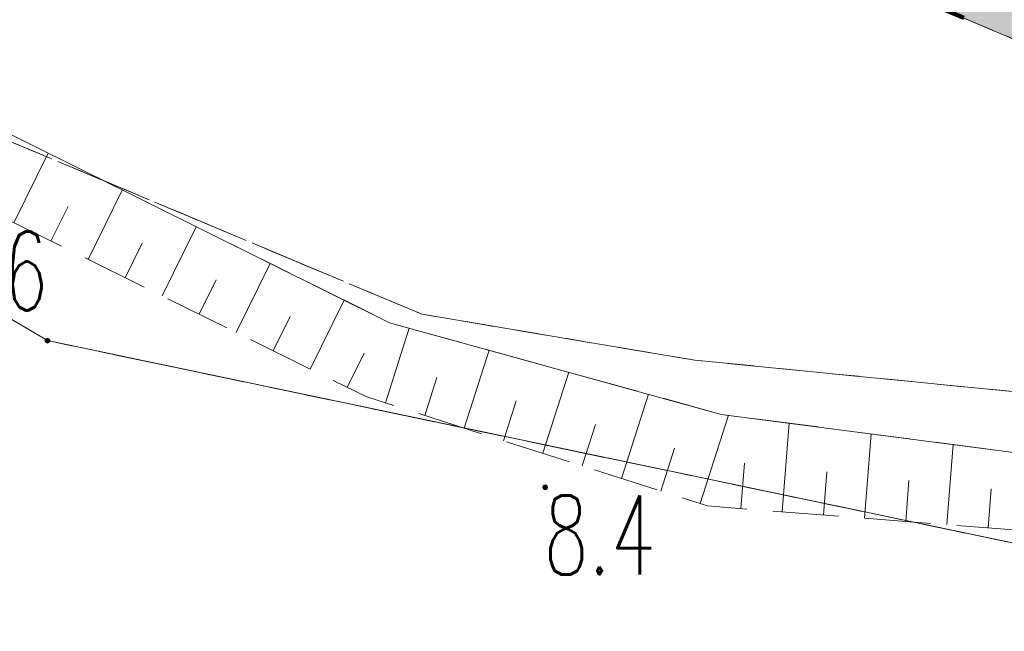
# Model space of a CAD drawing. Header units: millimetres. Extents: x -367306 to 168495, y -187323 to 82034.
# Tile 28 of 170: x -36666 to -17975, y -142883 to -131268. Entities that reach past the tile are written whole.
import ezdxf

# ---------------------------------------------------------------- set-up
doc = ezdxf.new("R2010")
doc.units = ezdxf.units.MM
doc.header["$MEASUREMENT"] = 0
for name, pattern in [('L_0_03', [1000, 500, -500]), ('L_0_05', [1750, 1250, -500]), ('L_0_06', [2000, 1500, -500]), ('Przerywana długa', [3900, 2500, -1400]), ('Przerywana gęsta', [900, 600, -300])]:
    doc.linetypes.add(name, pattern=pattern)
doc.layers.add('0_Nr_pióra__105', color=7, linetype='Continuous', lineweight=5, true_color=0xcae6ff)
doc.layers.add('sytuacja_Nr_pióra__65', color=7, linetype='Continuous', lineweight=13, true_color=0x80c2ff)
for name, color, linetype, lineweight in [('0_Nr_pióra__196', 1, 'Continuous', 100), ('Nowe_EGDE_Nr_pióra__8', 7, 'Continuous', 13), ('Nowe_EGDE_Nr_pióra__9', 7, 'Continuous', 13), ('Nowe_EGKK_Nr_pióra__8', 7, 'Continuous', 13), ('Nowe_EGKK_Nr_pióra__9', 7, 'Continuous', 13), ('Nowe_EGPG_Nr_pióra__7', 7, 'Continuous', 13), ('Nowe_EGPG_Nr_pióra__8', 7, 'Continuous', 13), ('Nowe_EGPG_Nr_pióra__9', 7, 'Continuous', 13), ('Nowe_EGUG_Nr_pióra__8', 7, 'Continuous', 13), ('Nowe_EGUG_Nr_pióra__9', 7, 'Continuous', 13), ('Nowe_OTRK_Nr_pióra__8', 7, 'Continuous', 13), ('Nowe_OTRK_Nr_pióra__9', 7, 'Continuous', 13), ('Nowe_OTRN_Nr_pióra__7', 7, 'Continuous', 13), ('Nowe_OTRN_Nr_pióra__8', 7, 'Continuous', 13), ('Nowe_OTRN_Nr_pióra__9', 7, 'Continuous', 13), ('Nowe_OTRN_O_Nr_pióra__8', 7, 'Continuous', 13), ('Nowe_OTWP_Nr_pióra__8', 7, 'Continuous', 13), ('Nowe_OTWP_Nr_pióra__9', 7, 'Continuous', 13), ('sytuacja_Nr_pióra__1', 7, 'Continuous', 13)]:
    doc.layers.add(name, color=color, linetype=linetype, lineweight=lineweight)
doc.styles.add('STYL_AUTOMATYCZNY_3', font='Simplex.shx')

msp = doc.modelspace()

# ---------------------------------------------------------------- hatches: boundary and pattern name
at = {"layer": '0_Nr_pióra__105', "linetype": 'Continuous', "lineweight": 0, "true_color": 0x505c66}
msp.add_hatch(color=251, dxfattribs=at).paths.add_polyline_path([(-6418.4, -128513), (-8323.4, -129283), (-10228.4, -130053), (-13738.4, -130763), (-17768.4, -130063), (-25756, -127302.8), (-34528.4, -123913), (-41388.4, -119963), (-47098.4, -116963), (-50111, -115999.3), (-42598.4, -121143), (-16648.4, -132123), (-1348.4, -129693), (1832.3, -134968.9), (2667.6, -134801.8), (3061.6, -134723), (3301.6, -133843), (8238.5, -128359.6), (8915.3, -127717.6), (11388.1, -125280.7), (12674.7, -124012.8), (13419.4, -123278.9), (14544.7, -122167.6), (15001.3, -121648.2), (16289.2, -120183.4), (19968.1, -115996.2), (23018, -111586.2), (24650.6, -109225.4), (25882.9, -106410.1), (28971.6, -99353.7), (29323.9, -98603), (20013.3, -95115.2), (20011.6, -95123), (18201.6, -100163), (16181.6, -103873), (10781.6, -111903), (6111.6, -118913), (1281.6, -122723)])
at = {"layer": 'Nowe_EGPG_Nr_pióra__7', "linetype": 'Continuous', "lineweight": 13}
msp.add_hatch(color=7, dxfattribs=at).paths.add_polyline_path([(-36138.4, -137408), (-36124.5, -137405.8), (-36111.9, -137399.4), (-36102, -137389.5), (-36095.6, -137376.9), (-36093.4, -137363), (-36095.6, -137349.1), (-36102, -137336.6), (-36111.9, -137326.6), (-36124.5, -137320.2), (-36138.4, -137318), (-36152.3, -137320.2), (-36164.8, -137326.6), (-36174.8, -137336.6), (-36181.2, -137349.1), (-36183.4, -137363), (-36181.2, -137376.9), (-36174.8, -137389.5), (-36164.8, -137399.4), (-36152.3, -137405.8)])
at = {"layer": 'Nowe_OTRN_Nr_pióra__7', "linetype": 'Continuous', "lineweight": 13}
msp.add_hatch(color=7, dxfattribs=at).paths.add_polyline_path([(-26735.6, -140149.4), (-26734.1, -140161), (-26729.6, -140171.9), (-26722.4, -140181.2), (-26713.1, -140188.4), (-26702.3, -140192.9), (-26690.6, -140194.4), (-26679, -140192.9), (-26668.1, -140188.4), (-26658.8, -140181.2), (-26651.6, -140171.9), (-26647.1, -140161), (-26645.6, -140149.4), (-26647.1, -140137.7), (-26651.6, -140126.9), (-26658.8, -140117.6), (-26668.1, -140110.4), (-26679, -140105.9), (-26690.6, -140104.4), (-26702.3, -140105.9), (-26713.1, -140110.4), (-26722.4, -140117.6), (-26729.6, -140126.9), (-26734.1, -140137.7)])
at = {"layer": 'sytuacja_Nr_pióra__65', "linetype": 'Continuous', "lineweight": 0, "true_color": 0x192633}
h = msp.add_hatch(color=179, dxfattribs=at)
h.paths.add_polyline_path([(-35518.4, -34473), (-67898.4, -84573), (-66138.4, -100353), (-58518.4, -110243), (-42598.4, -121143), (-16648.4, -132123), (-1348.4, -129693), (3325.5, -137445.8), (6501.6, -134653), (31321.6, -148073), (43551.6, -131243), (55981.6, -97123), (70921.6, -40873), (56311.6, -36173), (44331.6, -27593), (34641.9, -21548.3), (33406.4, -22351.9), (22129.7, -25856.9, 0.3125645), (16459.2, -35763.1, 0.0639815), (16561.6, -47403, -0.0641372), (20517.6, -68873.4, -0.1525468), (13695.5, -93630.2), (3435.8, -112923.9, -0.0818728), (1461.6, -115509.5), (-6521.8, -122921.4, -0.1451753), (-12306.4, -125248.3, -0.1061481), (-20698.4, -125033, -0.0211831), (-52070.1, -110031, -0.0156571), (-52613.6, -109720), (-56888.4, -107093), (-58193.1, -105873.8, -0.0772249), (-60088.2, -103457.7), (-61531.9, -100882.9, -0.0991166), (-62742.3, -97148), (-63291.3, -92429.4, -0.0773758), (-63172.5, -89355.1), (-62676, -86815.8, -0.093547), (-61301.5, -83370.5), (-34907, -41842.2, -0.0487492), (-33708.7, -40309.7), (-33683.4, -40283.1, -0.1375551), (-29041.8, -37523.5, -0.0442175), (-27588.1, -37267), (-16029.6, -36267.8, 0.1385926), (-10942.3, -34343.2), (-4215.8, -29365.2), (-2512.8, -27715.9, 0.2008798), (-1007.6, -25258.6), (-17808.4, -32663)])
h.paths.add_polyline_path([(33381.6, -100123), (34081.6, -98183), (16701.6, -91693), (16011.6, -93623)], flags=0)

# ---------------------------------------------------------------- linework, layer by layer
at = {"layer": '0_Nr_pióra__196', "color": 1, "linetype": 'Przerywana długa', "lineweight": 100}
msp.add_lwpolyline([(55981.6, -97123), (70921.6, -40873), (56311.6, -36173), (44331.6, -27593), (15671.6, -9583), (6061.6, -22143), (-17808.4, -32663), (-35518.4, -34473), (-67898.4, -84573), (-66138.4, -100353), (-58518.4, -110243), (-42598.4, -121143), (-16648.4, -132123), (-1348.4, -129693), (3325.5, -137445.8), (6501.6, -134653), (31321.6, -148073), (43551.6, -131243)], close=True, dxfattribs=at)
at = {"layer": 'Nowe_EGDE_Nr_pióra__8', "color": 7, "linetype": 'Continuous', "lineweight": 13}
msp.add_line((-36138.4, -137363), (-36138.3, -137363), dxfattribs=at)
msp.add_line((-36138.4, -137363), (-36138.3, -137363), dxfattribs=at)
at = {"layer": 'Nowe_EGDE_Nr_pióra__9', "color": 7, "linetype": 'Continuous', "lineweight": 13, "flags": 128}
for points in [[(-32248.4, -2403), (-37968.4, -18833), (-52388.4, -43803), (-56478.4, -49323), (-64648.4, -60323), (-72848.4, -73393), (-78498.4, -88293), (-79228.4, -100953), (-73598.4, -112563), (-60298.4, -123133), (-36138.4, -137363), (-13438.4, -142123), (-1728.4, -140123), (3311.6, -137403), (-1348.4, -129693), (-16648.4, -132123), (-42598.4, -121143), (-58518.4, -110243), (-66138.4, -100353), (-67898.4, -84573), (-35518.4, -34473), (-22298.4, -1863)], [(-36138.4, -137363), (-60298.4, -123133)], [(-13438.4, -142123), (-36138.4, -137363)]]:
    msp.add_lwpolyline(points, dxfattribs=at)
msp.add_lwpolyline([(55981.6, -97123), (70921.6, -40873), (56311.6, -36173), (44331.6, -27593), (15671.6, -9583), (6061.6, -22143), (-17808.4, -32663), (-35518.4, -34473), (-67898.4, -84573), (-66138.4, -100353), (-58518.4, -110243), (-42598.4, -121143), (-16648.4, -132123), (-1348.4, -129693), (3311.6, -137403), (6501.6, -134653), (31321.6, -148073), (43551.6, -131243)], close=True, dxfattribs=at)
at = {"layer": 'Nowe_EGKK_Nr_pióra__8', "color": 7, "linetype": 'Continuous', "lineweight": 13}
for p, q in [((-29028.4, -136863), (-29028.3, -136863)), ((-29028.4, -136863), (-29028.3, -136863)), ((-36138.4, -137363), (-36138.3, -137363)), ((-36138.4, -137363), (-36138.3, -137363)), ((-23848.4, -137733), (-23848.3, -137733)), ((-23848.4, -137733), (-23848.3, -137733))]:
    msp.add_line(p, q, dxfattribs=at)
at = {"layer": 'Nowe_EGKK_Nr_pióra__9', "color": 7, "linetype": 'L_0_06', "lineweight": 13, "flags": 128}
for points in [[(-65928.4, -86443), (-46598.4, -55193), (-32708.1, -34185.8), (-25888.4, -18613), (-19538.4, -3963), (-15289, 2905.3), (-7768.4, 34407), (-6478.4, 39617), (-9198.5, 39673.5), (-11138.4, 31577), (-9490.8, 31378.4), (-12278.4, 26477), (-12397.1, 25976.7), (-13078.4, 26127), (-24358.4, -3553), (-29788.4, -3963), (-32958.4, -14253), (-43448.4, -33613), (-62598.4, -63213), (-70068.4, -74873), (-73378.4, -83263), (-74808.4, -87963), (-76058.4, -92933), (-76488.4, -97643), (-76148.4, -99903), (-74478.4, -105063), (-71748.4, -109473), (-68778.4, -112643), (-63278.4, -117253), (-36888.4, -133563), (-29028.4, -136863), (-23848.4, -137733), (-15768.4, -138533), (-6768.4, -139353), (-3598.4, -138483), (-438.4, -136613), (1879.8, -135034.1), (3281.6, -133823), (12911.6, -125533), (23321.6, -113373), (29441.6, -101683), (31601.6, -96903), (39431.6, -73863), (55391.6, -79203), (56561.6, -81483), (58691.6, -82183), (59421.6, -76943), (62241.6, -69543), (68811.6, -45163), (66821.6, -44573), (60191.6, -64873), (57641.6, -74443), (41611.6, -68353), (55048, -35268), (61231.6, -20173), (54061.6, -15833), (47506.2, -29866.6), (46621.6, -31733), (42301.6, -37993), (38441.6, -36363), (31721.6, -45713), (29651.6, -50493), (32131.6, -55673), (28631.6, -68213), (23091.6, -85543), (18891.6, -95613), (19151.6, -99663), (15641.6, -105623), (7471.6, -118773), (-568.4, -125543), (-4988.4, -128413), (-15438.4, -130493), (-41388.4, -119513), (-56468.4, -109643), (-64298.4, -99413)], [(3311.6, -137403), (-1728.4, -140123), (-13438.4, -142123), (-36138.4, -137363), (-60298.4, -123133), (-73598.4, -112563), (-79228.4, -100953), (-96338.4, -103863), (-90368.4, -119183), (-84588.4, -129593), (-76648.4, -138893), (-69718.4, -143433), (-65688.4, -144503), (-64458.4, -146783), (-60688.4, -152263), (-54658.4, -156013), (-45058.4, -161173), (-14498.4, -168703), (2961.6, -169593), (19561.6, -164263)]]:
    msp.add_lwpolyline(points, close=True, dxfattribs=at)
for points in [[(-60298.4, -123133), (-36138.4, -137363)], [(-29028.4, -136863), (-36888.4, -133563)], [(-23848.4, -137733), (-29028.4, -136863)], [(-36138.4, -137363), (-13438.4, -142123)], [(-15768.4, -138533), (-23848.4, -137733)]]:
    msp.add_lwpolyline(points, dxfattribs=at)
at = {"layer": 'Nowe_EGPG_Nr_pióra__8', "color": 7, "linetype": 'Continuous', "lineweight": 13}
for p, q in [((-36183.4, -137363), (-36183.3, -137363)), ((-36181.2, -137349.1), (-36181.1, -137349.1)), ((-36181.2, -137376.9), (-36181.1, -137376.9)), ((-36174.8, -137336.6), (-36174.7, -137336.6)), ((-36164.8, -137326.6), (-36164.8, -137326.6)), ((-36152.3, -137320.2), (-36152.2, -137320.2)), ((-36138.4, -137318), (-36138.3, -137318)), ((-36124.5, -137320.2), (-36124.4, -137320.2)), ((-36111.9, -137326.6), (-36111.9, -137326.6)), ((-36102, -137336.6), (-36101.9, -137336.6)), ((-36095.6, -137349.1), (-36095.5, -137349.1)), ((-36095.6, -137376.9), (-36095.5, -137376.9)), ((-36093.4, -137363), (-36093.3, -137363)), ((-36174.8, -137389.5), (-36174.7, -137389.5)), ((-36164.8, -137399.4), (-36164.8, -137399.4)), ((-36152.3, -137405.8), (-36152.2, -137405.8)), ((-36138.4, -137408), (-36138.3, -137408)), ((-36124.5, -137405.8), (-36124.4, -137405.8)), ((-36111.9, -137399.4), (-36111.9, -137399.4)), ((-36102, -137389.5), (-36101.9, -137389.5))]:
    msp.add_line(p, q, dxfattribs=at)
at = {"layer": 'Nowe_EGPG_Nr_pióra__9', "color": 7, "linetype": 'Continuous', "lineweight": 13, "flags": 128}
msp.add_lwpolyline([(-36138.4, -137408), (-36124.5, -137405.8), (-36111.9, -137399.4), (-36102, -137389.5), (-36095.6, -137376.9), (-36093.4, -137363), (-36095.6, -137349.1), (-36102, -137336.6), (-36111.9, -137326.6), (-36124.5, -137320.2), (-36138.4, -137318), (-36152.3, -137320.2), (-36164.8, -137326.6), (-36174.8, -137336.6), (-36181.2, -137349.1), (-36183.4, -137363), (-36181.2, -137376.9), (-36174.8, -137389.5), (-36164.8, -137399.4), (-36152.3, -137405.8)], close=True, dxfattribs=at)
at = {"layer": 'Nowe_EGUG_Nr_pióra__8', "color": 7, "linetype": 'Continuous', "lineweight": 13}
for p, q in [((-29028.4, -136863), (-29028.3, -136863)), ((-29028.4, -136863), (-29028.3, -136863)), ((-36138.4, -137363), (-36138.3, -137363)), ((-36138.4, -137363), (-36138.3, -137363)), ((-23848.4, -137733), (-23848.3, -137733)), ((-23848.4, -137733), (-23848.3, -137733))]:
    msp.add_line(p, q, dxfattribs=at)
at = {"layer": 'Nowe_EGUG_Nr_pióra__9', "color": 7, "linetype": 'L_0_03', "lineweight": 13, "flags": 128}
for points in [[(-65928.4, -86443), (-46598.4, -55193), (-32708.1, -34185.8), (-25888.4, -18613), (-19538.4, -3963), (-15289, 2905.3), (-7768.4, 34407), (-6478.4, 39617), (-9198.5, 39673.5), (-11138.4, 31577), (-9490.8, 31378.4), (-12278.4, 26477), (-12397.1, 25976.7), (-13078.4, 26127), (-24358.4, -3553), (-29788.4, -3963), (-32958.4, -14253), (-43448.4, -33613), (-62598.4, -63213), (-70068.4, -74873), (-73378.4, -83263), (-74808.4, -87963), (-76058.4, -92933), (-76488.4, -97643), (-76148.4, -99903), (-74478.4, -105063), (-71748.4, -109473), (-68778.4, -112643), (-63278.4, -117253), (-36888.4, -133563), (-29028.4, -136863), (-23848.4, -137733), (-15768.4, -138533), (-6768.4, -139353), (-3598.4, -138483), (-438.4, -136613), (1879.8, -135034.1), (3281.6, -133823), (12911.6, -125533), (23321.6, -113373), (29441.6, -101683), (31601.6, -96903), (39431.6, -73863), (55391.6, -79203), (56561.6, -81483), (58691.6, -82183), (59421.6, -76943), (62241.6, -69543), (68811.6, -45163), (66821.6, -44573), (60191.6, -64873), (57641.6, -74443), (41611.6, -68353), (55048, -35268), (61231.6, -20173), (54061.6, -15833), (47506.2, -29866.6), (46621.6, -31733), (42301.6, -37993), (38441.6, -36363), (31721.6, -45713), (29651.6, -50493), (32131.6, -55673), (28631.6, -68213), (23091.6, -85543), (18891.6, -95613), (19151.6, -99663), (15641.6, -105623), (7471.6, -118773), (-568.4, -125543), (-4988.4, -128413), (-15438.4, -130493), (-41388.4, -119513), (-56468.4, -109643), (-64298.4, -99413)], [(3311.6, -137403), (-1728.4, -140123), (-13438.4, -142123), (-36138.4, -137363), (-60298.4, -123133), (-73598.4, -112563), (-79228.4, -100953), (-96338.4, -103863), (-90368.4, -119183), (-84588.4, -129593), (-76648.4, -138893), (-69718.4, -143433), (-65688.4, -144503), (-64458.4, -146783), (-60688.4, -152263), (-54658.4, -156013), (-45058.4, -161173), (-14498.4, -168703), (2961.6, -169593), (19561.6, -164263)]]:
    msp.add_lwpolyline(points, close=True, dxfattribs=at)
for points in [[(-60298.4, -123133), (-36138.4, -137363)], [(-29028.4, -136863), (-36888.4, -133563)], [(-23848.4, -137733), (-29028.4, -136863)], [(-36138.4, -137363), (-13438.4, -142123)], [(-15768.4, -138533), (-23848.4, -137733)]]:
    msp.add_lwpolyline(points, dxfattribs=at)
at = {"layer": 'Nowe_OTRK_Nr_pióra__8', "color": 7, "linetype": 'Continuous', "lineweight": 13}
for p, q in [((-36122.9, -133804.4), (-36122.9, -133804.4)), ((-34718.5, -134502.6), (-34718.5, -134502.6)), ((-35746.5, -134813.3), (-35746.5, -134813.3)), ((-33314.2, -135200.7), (-33314.1, -135200.7)), ((-36072.4, -135473.1), (-36072.3, -135473.1)), ((-34341.3, -135509.6), (-34341.2, -135509.6)), ((-35369.3, -135820.3), (-35369.2, -135820.3)), ((-31909.8, -135898.8), (-31909.8, -135898.8)), ((-34666.2, -136167.5), (-34666.1, -136167.5)), ((-32936, -136205.8), (-32935.9, -136205.8)), ((-33963.1, -136514.7), (-33963, -136514.7)), ((-30505.5, -136596.9), (-30505.4, -136596.9)), ((-33260, -136861.9), (-33259.9, -136861.9)), ((-31530.7, -136902.1), (-31530.7, -136902.1)), ((-29648.4, -137023), (-29648.3, -137023)), ((-29269.7, -137127.6), (-29269.7, -137127.6)), ((-32556.9, -137209.1), (-32556.8, -137209.1)), ((-31853.8, -137556.3), (-31853.7, -137556.3)), ((-27756.8, -137545.5), (-27756.8, -137545.5)), ((-30125.4, -137598.4), (-30125.4, -137598.4)), ((-31150.7, -137903.5), (-31150.6, -137903.5)), ((-28745, -138061), (-28745, -138061)), ((-26243.9, -137963.3), (-26243.8, -137963.3)), ((-30447.6, -138250.7), (-30447.5, -138250.7)), ((-30078.4, -138433), (-30078.3, -138433)), ((-24730.9, -138381.2), (-24730.9, -138381.2)), ((-29723.7, -138546.5), (-29723.6, -138546.5)), ((-27241.7, -138508.9), (-27241.7, -138508.9)), ((-28976.8, -138785.4), (-28976.8, -138785.4)), ((-23348.4, -138763), (-23348.3, -138763)), ((-23212.2, -138780.8), (-23212.1, -138780.8)), ((-28230, -139024.4), (-28229.9, -139024.4)), ((-25738.4, -138956.7), (-25738.3, -138956.7)), ((-22060.8, -138931), (-22060.7, -138931)), ((-20503.5, -139134.1), (-20503.5, -139134.1)), ((-27483.1, -139263.3), (-27483.1, -139263.3)), ((-24235.1, -139404.6), (-24235, -139404.6)), ((-18946.3, -139337.2), (-18946.2, -139337.2)), ((-26736.3, -139502.3), (-26736.2, -139502.3)), ((-25989.4, -139741.2), (-25989.3, -139741.2)), ((-22906.5, -139690.9), (-22906.4, -139690.9)), ((-25242.5, -139980.2), (-25242.5, -139980.2)), ((-21346.1, -139853.4), (-21346, -139853.4)), ((-19785.7, -140015.8), (-19785.6, -140015.8)), ((-18225.3, -140178.3), (-18225.2, -140178.3)), ((-24495.7, -140219.1), (-24495.6, -140219.1)), ((-23748.8, -140458.1), (-23748.8, -140458.1)), ((-23608.4, -140503), (-23608.3, -140503)), ((-22973.6, -140552.5), (-22973.5, -140552.5)), ((-22191.8, -140613.4), (-22191.8, -140613.4)), ((-21410, -140674.3), (-21410, -140674.3)), ((-20628.2, -140735.2), (-20628.2, -140735.2)), ((-19846.5, -140796.1), (-19846.4, -140796.1)), ((-19064.7, -140856.9), (-19064.6, -140856.9)), ((-18282.9, -140917.8), (-18282.8, -140917.8))]:
    msp.add_line(p, q, dxfattribs=at)
at = {"layer": 'Nowe_OTRK_Nr_pióra__9', "color": 7, "linetype": 'L_0_05', "lineweight": 13, "flags": 128}
msp.add_lwpolyline([(-60418.4, -57243), (-64448.4, -61163), (-70038.4, -70403), (-72908.4, -76233), (-77228.4, -88903), (-77898.4, -95093), (-77008.4, -103883), (-75188.4, -108483), (-71818.4, -112263), (-65988.4, -117853), (-61458.4, -121513), (-56418.4, -124793), (-47228.4, -129903), (-40588.4, -133243), (-30078.4, -138433), (-23608.4, -140503), (-14108.4, -141243), (-6288.4, -140963), (-3098.4, -140303), (121.6, -138413), (2401.6, -136703), (4951.6, -134603), (14459.1, -126168.4), (24075.4, -113943.7), (26472.9, -109925.5), (31386.9, -99376.6), (29323.2, -98604.3), (24650.6, -109225.4), (19960.7, -116004.7), (16778.8, -119626.3), (14556.7, -122153.9), (12029.4, -124648.7), (8434.3, -128173.8), (3301.6, -133843), (1879.8, -135034.1), (-788.4, -137103), (-3798.4, -139183), (-6448.4, -139483), (-14148.4, -139963), (-23348.4, -138763), (-29648.4, -137023), (-40048.4, -131853), (-46638.4, -128463), (-55368.4, -123153), (-60568.4, -120043), (-65388.4, -116613), (-70928.4, -111463), (-73788.4, -107783), (-75708.4, -103193), (-76758.4, -95153), (-76048.4, -89103), (-71688.4, -76643), (-68828.4, -70923), (-63248.4, -61643)], close=True, dxfattribs=at)
at = {"layer": 'Nowe_OTRK_Nr_pióra__9', "color": 7, "linetype": 'Continuous', "lineweight": 13, "flags": 128}
for points in [[(-36775.5, -135125.9), (-36122.9, -133804.4)], [(-35369.3, -135820.3), (-34718.5, -134502.6)], [(-36072.4, -135473.1), (-35746.5, -134813.3)], [(-33963.1, -136514.7), (-33314.2, -135200.7)], [(-34666.2, -136167.5), (-34341.3, -135509.6)], [(-32556.9, -137209.1), (-31909.8, -135898.8)], [(-33260, -136861.9), (-32936, -136205.8)], [(-31150.7, -137903.5), (-30505.5, -136596.9)], [(-31853.8, -137556.3), (-31530.7, -136902.1)], [(-29723.7, -138546.5), (-29269.7, -137127.6)], [(-28230, -139024.4), (-27756.8, -137545.5)], [(-30447.6, -138250.7), (-30125.4, -137598.4)], [(-28976.8, -138785.4), (-28745, -138061)], [(-26736.3, -139502.3), (-26243.9, -137963.3)], [(-25242.5, -139980.2), (-24730.9, -138381.2)], [(-27483.1, -139263.3), (-27241.7, -138508.9)], [(-23748.8, -140458.1), (-23212.2, -138780.8)], [(-25989.4, -139741.2), (-25738.4, -138956.7)], [(-22191.8, -140613.4), (-22060.8, -138931)], [(-20628.2, -140735.2), (-20503.5, -139134.1)], [(-24495.7, -140219.1), (-24235.1, -139404.6)], [(-19064.7, -140856.9), (-18946.3, -139337.2)], [(-22973.6, -140552.5), (-22906.5, -139690.9)], [(-21410, -140674.3), (-21346.1, -139853.4)], [(-19846.5, -140796.1), (-19785.7, -140015.8)], [(-18282.9, -140917.8), (-18225.3, -140178.3)]]:
    msp.add_lwpolyline(points, dxfattribs=at)
at = {"layer": 'Nowe_OTRN_Nr_pióra__8', "color": 7, "linetype": 'Continuous', "lineweight": 13}
for p, q in [((-26735.6, -140149.4), (-26735.6, -140149.4)), ((-26734.1, -140137.7), (-26734, -140137.7)), ((-26734.1, -140161), (-26734, -140161)), ((-26729.6, -140126.9), (-26729.5, -140126.9)), ((-26729.6, -140171.9), (-26729.5, -140171.9)), ((-26722.4, -140117.6), (-26722.4, -140117.6)), ((-26722.4, -140181.2), (-26722.4, -140181.2)), ((-26713.1, -140110.4), (-26713.1, -140110.4)), ((-26702.3, -140105.9), (-26702.2, -140105.9)), ((-26690.6, -140104.4), (-26690.6, -140104.4)), ((-26679, -140105.9), (-26678.9, -140105.9)), ((-26668.1, -140110.4), (-26668.1, -140110.4)), ((-26658.8, -140117.6), (-26658.7, -140117.6)), ((-26658.8, -140181.2), (-26658.7, -140181.2)), ((-26651.6, -140126.9), (-26651.6, -140126.9)), ((-26651.6, -140171.9), (-26651.6, -140171.9)), ((-26647.1, -140137.7), (-26647.1, -140137.7)), ((-26647.1, -140161), (-26647.1, -140161)), ((-26645.6, -140149.4), (-26645.6, -140149.4)), ((-26713.1, -140188.4), (-26713.1, -140188.4)), ((-26702.3, -140192.9), (-26702.2, -140192.9)), ((-26690.6, -140194.4), (-26690.6, -140194.4)), ((-26679, -140192.9), (-26678.9, -140192.9)), ((-26668.1, -140188.4), (-26668.1, -140188.4))]:
    msp.add_line(p, q, dxfattribs=at)
at = {"layer": 'Nowe_OTRN_Nr_pióra__9', "color": 7, "linetype": 'Continuous', "lineweight": 13, "flags": 128}
msp.add_lwpolyline([(-26735.6, -140149.4), (-26734.1, -140161), (-26729.6, -140171.9), (-26722.4, -140181.2), (-26713.1, -140188.4), (-26702.3, -140192.9), (-26690.6, -140194.4), (-26679, -140192.9), (-26668.1, -140188.4), (-26658.8, -140181.2), (-26651.6, -140171.9), (-26647.1, -140161), (-26645.6, -140149.4), (-26647.1, -140137.7), (-26651.6, -140126.9), (-26658.8, -140117.6), (-26668.1, -140110.4), (-26679, -140105.9), (-26690.6, -140104.4), (-26702.3, -140105.9), (-26713.1, -140110.4), (-26722.4, -140117.6), (-26729.6, -140126.9), (-26734.1, -140137.7)], close=True, dxfattribs=at)
at = {"layer": 'Nowe_OTWP_Nr_pióra__8', "color": 7, "linetype": 'Continuous', "lineweight": 13}
for p, q in [((-29648.4, -137023), (-29648.3, -137023)), ((-23348.4, -138763), (-23348.3, -138763))]:
    msp.add_line(p, q, dxfattribs=at)
at = {"layer": 'Nowe_OTWP_Nr_pióra__9', "color": 7, "linetype": 'Continuous', "lineweight": 13, "flags": 128}
msp.add_lwpolyline([(1761.6, -134983), (-788.4, -137103), (-3798.4, -139183), (-6448.4, -139483), (-14148.4, -139963), (-23348.4, -138763), (-29648.4, -137023), (-40048.4, -131853)], dxfattribs=at)
at = {"layer": 'sytuacja_Nr_pióra__1', "color": 7, "linetype": 'Przerywana gęsta', "lineweight": 13, "flags": 128}
msp.add_lwpolyline([(-35518.4, -34473), (-67898.4, -84573), (-66138.4, -100353), (-58518.4, -110243), (-42598.4, -121143), (-16648.4, -132123), (-1348.4, -129693), (3325.5, -137445.8), (6501.6, -134653), (31321.6, -148073), (43551.6, -131243), (55981.6, -97123), (70921.6, -40873), (56311.6, -36173), (44331.6, -27593), (34641.9, -21548.3), (33406.4, -22351.9), (22129.7, -25856.9, 0.3125645), (16459.2, -35763.1, 0.0639815), (16561.6, -47403, -0.0641372), (20517.6, -68873.4, -0.1525468), (13695.5, -93630.2), (3435.8, -112923.9, -0.0818728), (1461.6, -115509.5), (-6521.8, -122921.4, -0.1451753), (-12306.4, -125248.3, -0.1061481), (-20698.4, -125033, -0.0211831), (-52070.1, -110031, -0.0156571), (-52613.6, -109720), (-56888.4, -107093), (-58193.1, -105873.8, -0.0772249), (-60088.2, -103457.7), (-61531.9, -100882.9, -0.0991166), (-62742.3, -97148), (-63291.3, -92429.4, -0.0773758), (-63172.5, -89355.1), (-62676, -86815.8, -0.093547), (-61301.5, -83370.5), (-34907, -41842.2, -0.0487492), (-33708.7, -40309.7), (-33683.4, -40283.1, -0.1375551), (-29041.8, -37523.5, -0.0442175), (-27588.1, -37267), (-16029.6, -36267.8, 0.1385926), (-10942.3, -34343.2), (-4215.8, -29365.2), (-2512.8, -27715.9, 0.2008798), (-1007.6, -25258.6), (-17808.4, -32663)], format="xyb", close=True, dxfattribs=at)

# ---------------------------------------------------------------- texts
at = {"layer": 'Nowe_OTRN_O_Nr_pióra__8', "color": 7, "linetype": 'Continuous', "lineweight": 13, "char_height": 1500, "attachment_point": 7, "style": 'STYL_AUTOMATYCZNY_3'}
for s, insert in [('\\A1;{\\W0.660000x;\\pql;\\FSimplex.shx;8.6}', (-38247.7, -136790.7)), ('\\A1;{\\W0.660000x;\\pql;\\FSimplex.shx;8.4}', (-26718.2, -141802.7))]:
    msp.add_mtext(s, dxfattribs=dict(at, insert=insert))

doc.saveas('drawing.dxf')
